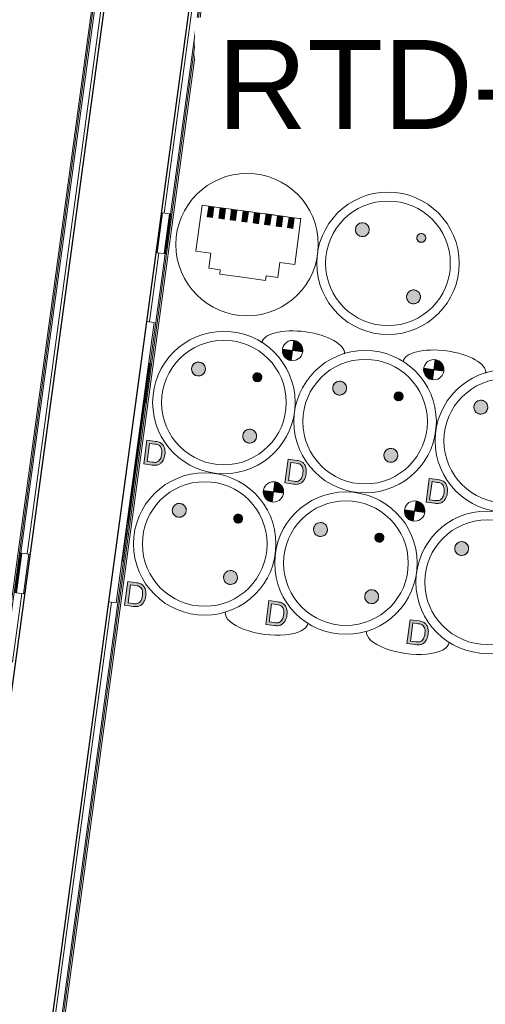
# Model space of a CAD drawing. Header units: millimetres. Extents: x -2845 to 74565, y -36590 to 13748.
# Tile 35 of 75: x 49130 to 49652, y -26937 to -25830. Entities that reach past the tile are written whole.
import ezdxf

# ---------------------------------------------------------------- set-up
doc = ezdxf.new("R2010")
doc.units = ezdxf.units.MM
for name, color, linetype, lineweight in [('A-DETL-GENF', 7, 'Continuous', 18), ('A-FLOR-HRAL', 7, 'Continuous', 18), ('A-WALL', 7, 'Continuous', 25), ('INSTAL ELECTRIQUE', 7, 'Continuous', 18)]:
    doc.layers.add(name, color=color, linetype=linetype, lineweight=lineweight)
doc.styles.add('Arial', font='arial.ttf', dxfattribs={"height": 100})

# ---------------------------------------------------------------- blocks, each defined once
blk = doc.blocks.new('Garde-corps - Garde-corps-509925-2021_015_1111_DCE_1_50_N0 FINI_CFA_DIS')
at = {"layer": 'A-FLOR-HRAL'}
for p, q in [((-3877.4, -26047.8), (-3606.8, -24050.4)), ((-4428.6, -30182), (-3599.2, -24060.4)), ((-4426.7, -30180.6), (-3597.8, -24062.3)), ((-3870.3, -26048.8), (-3600.7, -24058.5)), ((-3871.1, -26054.2), (-3871, -26053.4)), ((-3875.7, -26088.7), (-3875.6, -26087.9)), ((-3893.9, -26169.7), (-3883.4, -26092.4)), ((-3893.1, -26216.7), (-3876.4, -26093.4)), ((-3893.8, -26222.2), (-3893.7, -26221.4)), ((-4000.5, -27009.5), (-3899.1, -26261.3)), ((-3898.5, -26256.7), (-3898.4, -26255.9)), ((-4001.3, -26962.5), (-3936.6, -26484.8))]:
    blk.add_line(p, q, dxfattribs=at)
blk = doc.blocks.new('Garde-corps - Garde-corps-510088-2021_015_1111_DCE_1_50_N0 FINI_CFA_DIS')
at = {"layer": 'A-FLOR-HRAL'}
for p, q in [((-3706.9, -24036.9), (-4031.2, -26430.6)), ((-3718.7, -24045.9), (-4547.6, -30164.2)), ((-3716.8, -24044.5), (-4546.2, -30166.1)), ((-3714.9, -24043), (-4038.2, -26429.7)), ((-4038.9, -26434.3), (-4039, -26435.1)), ((-4037.2, -26475.2), (-4047.7, -26552.5))]:
    blk.add_line(p, q, dxfattribs=at)
blk = doc.blocks.new('B02_ARC_rvt-1-2021_015_1111_DCE_1_50_N0 FINI_CFA_DIS')
at = {"layer": 'A-WALL'}
for p, q in [((-3701.8, -24021.9), (-4536, -30179.4)), ((-4441.9, -30192.2), (-3607.7, -24034.7))]:
    blk.add_line(p, q, dxfattribs=at)
at = {"layer": 'A-FLOR-HRAL', "lineweight": 18}
for name in ['Garde-corps - Garde-corps-510088-2021_015_1111_DCE_1_50_N0 FINI_CFA_DIS', 'Garde-corps - Garde-corps-509925-2021_015_1111_DCE_1_50_N0 FINI_CFA_DIS']:
    blk.add_blockref(name, (0, 0), dxfattribs=at)
blk = doc.blocks.new('603_10POSTES_CLS_PUI_LEGRAND - 6X PC2P_T_45__A_D _ 2X PC2P_T_45__A _ 2X RJ45-V20-2021_015_1111_DCE_1_50_N0 FINI_CFA_DIS')
at = {"layer": 'A-DETL-GENF'}
h = blk.add_hatch(color=256, dxfattribs=at)
h.paths.add_polyline_path([(-160.3, -30.4), (-159, -34.9), (-156.3, -37.7), (-152.6, -39.5), (-147.1, -40.2), (-141.5, -39.5), (-137.8, -37.7), (-135.2, -34.9), (-133.8, -30.6), (-133.6, -28.1), (-133.6, -18), (-160.5, -18), (-160.5, -27.7)])
h.paths.add_polyline_path([(-157.1, -30.3), (-157.3, -27.5), (-157.3, -21.5), (-136.8, -21.5), (-137.3, -31.5), (-138.5, -33.6), (-141.1, -35.5), (-144.8, -36.4), (-149.3, -36.4), (-153, -35.5), (-155.7, -33.6), (-156.9, -31.5)])
h = blk.add_hatch(color=256, dxfattribs=at)
h.paths.add_polyline_path([(0, -30.4), (1.4, -34.9), (4, -37.7), (7.7, -39.5), (13.3, -40.2), (18.8, -39.5), (22.5, -37.7), (25.1, -34.9), (26.5, -30.6), (26.7, -28.1), (26.7, -18), (-0.2, -18), (-0.2, -27.7)])
h.paths.add_polyline_path([(3.2, -30.3), (3, -27.5), (3, -21.5), (23.5, -21.5), (23.1, -31.5), (21.8, -33.6), (19.2, -35.5), (15.5, -36.4), (11, -36.4), (6.8, -35.2), (4.7, -33.6), (3.4, -31.5)])
for points in [[(-54.4, -64.6), (-53.4, -68.5), (-52.1, -70.1), (-48.6, -72.1), (-46.6, -72.4), (-42.7, -71.3), (-41, -70.1), (-39, -66.6), (-38.8, -64.6), (-39.8, -60.6), (-42.7, -57.8), (-46.6, -56.7), (-48.6, -57), (-52.1, -59), (-53.4, -60.6)], [(105.9, -64.6), (107, -68.5), (108.2, -70.1), (111.7, -72.1), (113.7, -72.4), (117.6, -71.3), (119.3, -70.1), (121.3, -66.6), (121.6, -64.6), (120.5, -60.6), (117.6, -57.8), (113.7, -56.7), (111.7, -57), (108.2, -59), (107, -60.6)], [(-121.3, -133.7), (-119.3, -137.2), (-115.8, -139.3), (-113.7, -139.5), (-109.8, -138.5), (-107, -135.6), (-105.9, -131.7), (-107, -127.8), (-108.2, -126.2), (-111.7, -124.1), (-115.8, -124.1), (-119.3, -126.2), (-121.3, -129.7), (-121.6, -131.7)], [(-51.9, -131.4), (-51.2, -133.9), (-49.4, -135.7), (-46.9, -136.4), (-43.4, -134.9), (-41.9, -131.4), (-43.4, -127.8), (-45.6, -126.5), (-49.4, -127), (-51.2, -128.9)], [(39, -133.7), (41.1, -137.2), (44.6, -139.3), (46.6, -139.5), (50.5, -138.5), (53.4, -135.6), (54.4, -131.7), (53.4, -127.8), (52.1, -126.2), (48.6, -124.1), (44.6, -124.1), (41.1, -126.2), (38.8, -131), (38.8, -131.7)], [(108.4, -131.4), (109.1, -133.9), (110.9, -135.7), (113.4, -136.4), (116.9, -134.9), (118.4, -131.4), (116.9, -127.8), (114.7, -126.5), (110.9, -127), (109.1, -128.9)], [(-23.3, -166.6), (-11.9, -166.6), (-11.9, -155.2), (-14.8, -155.6), (-17.6, -156.7), (-19.9, -158.5), (-21.7, -160.9), (-22.9, -163.6)], [(137, -166.6), (148.4, -166.6), (148.4, -155.2), (145.5, -155.6), (142.7, -156.7), (140.4, -158.5), (138.6, -160.9), (137.4, -163.6)], [(-11.9, -178), (-8.8, -177.6), (-6.2, -176.5), (-3.8, -174.7), (-2, -172.3), (-0.9, -169.5), (-0.5, -166.6), (-11.9, -166.6), (-11.9, -177.4)], [(148.4, -178), (151.5, -177.6), (154.1, -176.5), (156.5, -174.7), (158.3, -172.3), (159.5, -169.5), (159.8, -166.6), (148.4, -166.6), (148.4, -177.4)], [(-54.4, -224.6), (-53.4, -228.5), (-52.1, -230.1), (-48.6, -232.1), (-46.6, -232.4), (-42.7, -231.3), (-41, -230.1), (-39, -226.6), (-38.8, -224.6), (-39.8, -220.6), (-42.7, -217.8), (-46.6, -216.7), (-48.6, -217), (-52.1, -219), (-53.4, -220.6)], [(105.9, -224.6), (107, -228.5), (108.2, -230.1), (111.7, -232.1), (113.7, -232.4), (117.6, -231.3), (119.3, -230.1), (121.3, -226.6), (121.6, -224.6), (120.2, -220.2), (117.6, -217.8), (113.7, -216.7), (111.7, -217), (108.2, -219), (106.6, -222)], [(-121.3, -293.7), (-119.3, -297.2), (-115.8, -299.3), (-113.7, -299.5), (-109.8, -298.5), (-107, -295.6), (-105.9, -291.7), (-107, -287.8), (-108.2, -286.2), (-111.7, -284.1), (-115.8, -284.1), (-119.3, -286.2), (-121.3, -289.7), (-121.6, -291.7)], [(-51.9, -291.4), (-51.2, -293.9), (-49.4, -295.7), (-46.9, -296.4), (-43.4, -294.9), (-41.9, -291.4), (-43.4, -287.8), (-45.6, -286.5), (-49.4, -287), (-51.2, -288.9)], [(39, -293.7), (41.1, -297.2), (44.6, -299.3), (46.6, -299.5), (50.5, -298.5), (53.4, -295.6), (54.4, -291.7), (53.4, -287.8), (52.1, -286.2), (48.6, -284.1), (44.6, -284.1), (41.1, -286.2), (39, -289.7), (38.8, -291.7)], [(108.4, -291.4), (109.1, -293.9), (110.9, -295.7), (113.4, -296.4), (116.9, -294.9), (118.4, -291.4), (116.9, -287.8), (114.7, -286.5), (110.9, -287), (109.1, -288.9)], [(-23.3, -326.6), (-11.9, -326.6), (-11.9, -315.2), (-14.8, -315.6), (-17.6, -316.7), (-19.9, -318.5), (-21.7, -320.9), (-22.9, -323.6)], [(137, -326.6), (148.4, -326.6), (148.4, -315.2), (145.5, -315.6), (141.8, -317.5), (140.4, -318.5), (138.6, -320.9), (137.4, -323.6)], [(-11.9, -338), (-8.8, -337.6), (-6.2, -336.5), (-3.8, -334.7), (-2, -332.3), (-0.9, -329.5), (-0.5, -326.6), (-11.9, -326.6), (-11.9, -337.4)], [(148.4, -338), (151.5, -337.6), (154.1, -336.5), (156.5, -334.7), (158.3, -332.3), (159.5, -329.5), (159.8, -326.6), (148.4, -326.6), (148.4, -337.4)], [(-54.4, -384.6), (-53.4, -388.5), (-52.1, -390.1), (-48.6, -392.1), (-46.6, -392.4), (-42.7, -391.3), (-41, -390.1), (-39, -386.6), (-38.8, -384.6), (-39.8, -380.6), (-42.7, -377.8), (-46.6, -376.7), (-48.6, -377), (-52.1, -379), (-53.4, -380.6)], [(105.9, -384.6), (107, -388.5), (108.2, -390.1), (111.7, -392.1), (113.7, -392.4), (117.6, -391.3), (119.3, -390.1), (121.3, -386.6), (121.6, -384.6), (120.5, -380.6), (117.6, -377.8), (113.7, -376.7), (111.7, -377), (108.2, -379), (107, -380.6)]]:
    blk.add_hatch(color=256, dxfattribs=at).paths.add_polyline_path(points)
h = blk.add_hatch(color=256, dxfattribs=at)
h.paths.add_polyline_path([(-160.3, -190.4), (-159, -194.9), (-156.3, -197.7), (-152.6, -199.5), (-147.1, -200.2), (-141.5, -199.5), (-137.8, -197.7), (-135.2, -194.9), (-133.8, -190.6), (-133.6, -188.1), (-133.6, -178), (-160.5, -178), (-160.5, -187.7)])
h.paths.add_polyline_path([(-157.1, -190.3), (-157.3, -187.5), (-157.3, -181.5), (-136.8, -181.5), (-137.3, -191.5), (-138.5, -193.6), (-141.1, -195.5), (-144.8, -196.4), (-149.3, -196.4), (-153, -195.5), (-155.7, -193.6), (-156.9, -191.5)])
h = blk.add_hatch(color=256, dxfattribs=at)
h.paths.add_polyline_path([(0, -190.4), (1.4, -194.9), (4, -197.7), (7.7, -199.5), (13.3, -200.2), (18.8, -199.5), (22.5, -197.7), (25.1, -194.9), (26.5, -190.6), (26.7, -188.1), (26.7, -178), (-0.2, -178), (-0.2, -187.7)])
h.paths.add_polyline_path([(3.2, -190.3), (3, -187.5), (3, -181.5), (23.5, -181.5), (23.1, -191.5), (21.8, -193.6), (19.2, -195.5), (15.5, -196.4), (10.5, -196.3), (7.3, -195.5), (4.7, -193.6), (3.4, -191.5)])
h = blk.add_hatch(color=256, dxfattribs=at)
h.paths.add_polyline_path([(-160.3, -350.4), (-159, -354.9), (-156.1, -357.8), (-152.6, -359.5), (-147.1, -360.2), (-141.5, -359.5), (-137.8, -357.7), (-135.2, -354.9), (-133.8, -350.6), (-133.6, -348.1), (-133.6, -338), (-160.5, -338), (-160.5, -347.7)])
h.paths.add_polyline_path([(-157.1, -350.3), (-157.3, -347.5), (-157.3, -341.5), (-136.8, -341.5), (-137.3, -351.5), (-138.5, -353.6), (-141.1, -355.5), (-144.8, -356.4), (-149.3, -356.4), (-153, -355.5), (-155.7, -353.6), (-156.9, -351.5)])
h = blk.add_hatch(color=256, dxfattribs=at)
h.paths.add_polyline_path([(0, -350.4), (1.4, -354.9), (4, -357.7), (7.7, -359.5), (13.3, -360.2), (18.8, -359.5), (22.5, -357.7), (25.1, -354.9), (26.5, -350.6), (26.7, -348.1), (26.7, -338), (-0.2, -338), (-0.2, -347.7)])
h.paths.add_polyline_path([(3.2, -350.3), (3, -347.5), (3, -341.5), (23.5, -341.5), (23.1, -351.5), (21.8, -353.6), (19.2, -355.5), (15.5, -356.4), (11, -356.4), (7.3, -355.5), (4.7, -353.6), (3.4, -351.5)])
for p, q in [((-160.5, -18), (-160.5, -27.7)), ((-133.6, -18), (-160.5, -18)), ((-157.3, -21.5), (-136.8, -21.5)), ((-157.3, -27.5), (-157.3, -21.5)), ((-136.8, -21.5), (-136.8, -27.5)), ((-133.6, -28.1), (-133.6, -18)), ((-0.2, -18), (-0.2, -27.7)), ((26.7, -18), (-0.2, -18)), ((3, -21.5), (23.5, -21.5)), ((3, -27.5), (3, -21.5)), ((23.5, -21.5), (23.5, -27.5)), ((26.7, -28.1), (26.7, -18)), ((-11.9, -166.6), (-11.9, -155.2)), ((-11.9, -178), (-11.9, -155.2)), ((148.4, -166.6), (148.4, -155.2)), ((148.4, -178), (148.4, -155.2)), ((-23.3, -166.6), (-11.9, -166.6)), ((-0.5, -166.6), (-11.9, -166.6)), ((-11.9, -166.6), (-11.9, -178)), ((137, -166.6), (148.4, -166.6)), ((159.8, -166.6), (148.4, -166.6)), ((148.4, -166.6), (148.4, -178)), ((-160.5, -178), (-160.5, -187.7)), ((-133.6, -178), (-160.5, -178)), ((-157.3, -181.5), (-136.8, -181.5)), ((-157.3, -187.5), (-157.3, -181.5)), ((-136.8, -181.5), (-136.8, -187.5)), ((-133.6, -188.1), (-133.6, -178)), ((-0.2, -178), (-0.2, -187.7)), ((26.7, -178), (-0.2, -178)), ((3, -181.5), (23.5, -181.5)), ((3, -187.5), (3, -181.5)), ((23.5, -181.5), (23.5, -187.5)), ((26.7, -188.1), (26.7, -178)), ((-11.9, -326.6), (-11.9, -315.2)), ((-11.9, -338), (-11.9, -315.2)), ((148.4, -326.6), (148.4, -315.2)), ((148.4, -338), (148.4, -315.2)), ((-23.3, -326.6), (-11.9, -326.6)), ((-0.5, -326.6), (-11.9, -326.6)), ((-11.9, -326.6), (-11.9, -338)), ((137, -326.6), (148.4, -326.6)), ((159.8, -326.6), (148.4, -326.6)), ((148.4, -326.6), (148.4, -338)), ((-160.5, -338), (-160.5, -347.7)), ((-133.6, -338), (-160.5, -338)), ((-157.3, -341.5), (-136.8, -341.5)), ((-157.3, -347.5), (-157.3, -341.5)), ((-136.8, -341.5), (-136.8, -347.5)), ((-133.6, -348.1), (-133.6, -338)), ((-0.2, -338), (-0.2, -347.7)), ((26.7, -338), (-0.2, -338)), ((3, -341.5), (23.5, -341.5)), ((3, -347.5), (3, -341.5)), ((23.5, -341.5), (23.5, -347.5)), ((26.7, -348.1), (26.7, -338))]:
    blk.add_line(p, q, dxfattribs=at)
for centre, radius in [((-80.2, -98), 80), ((80.2, -98), 80), ((-80.2, -98), 70), ((80.2, -98), 70), ((-46.6, -64.6), 7.82), ((113.7, -64.6), 7.82), ((-113.7, -131.7), 7.82), ((-46.9, -131.4), 5), ((46.6, -131.7), 7.82), ((113.4, -131.4), 5), ((-11.9, -166.6), 11.4), ((148.4, -166.6), 11.4), ((-80.2, -258), 80), ((-80.2, -258), 70), ((80.2, -258), 80), ((80.2, -258), 70), ((-46.6, -224.6), 7.82), ((113.7, -224.6), 7.82), ((-113.7, -291.7), 7.82), ((-46.9, -291.4), 5), ((46.6, -291.7), 7.82), ((113.4, -291.4), 5), ((-11.9, -326.6), 11.4), ((148.4, -326.6), 11.4), ((-80.2, -418), 80), ((80.2, -418), 80), ((-80.2, -418), 70), ((80.2, -418), 70), ((-46.6, -384.6), 7.82), ((113.7, -384.6), 7.82)]:
    blk.add_circle(centre, radius, dxfattribs=at)
for centre, radius, start, end in [((-144.5, -28.4), 16, 177.4592, 197.1327), ((-151.7, -30.4), 8.52, 198.4433, 224.3999), ((-137.7, -27.7), 19.6, 179.6178, 187.8976), ((-151.6, -29.7), 5.59, 186.1115, 223.0163), ((-142.6, -29.7), 5.59, 316.9837, 353.8885), ((-156.4, -27.7), 19.6, 352.1024, 0.3822), ((-142.4, -30.4), 8.52, 315.6001, 341.5567), ((-149.6, -28.4), 16, 342.8673, 1.0534), ((15.8, -28.4), 16, 177.4592, 197.1327), ((8.6, -30.4), 8.52, 198.4433, 224.3999), ((22.6, -27.7), 19.6, 179.6178, 187.8976), ((8.7, -29.7), 5.59, 186.1115, 223.0163), ((17.8, -29.7), 5.59, 316.9837, 353.8885), ((3.9, -27.7), 19.6, 352.1024, 0.3822), ((17.9, -30.4), 8.52, 315.6001, 341.5567), ((10.7, -28.4), 16, 342.8673, 1.0534), ((-150.4, -29.6), 10, 222.6618, 245.6502), ((-149.5, -28), 8.29, 222.0369, 256.255), ((-147.9, -24.2), 15.9, 245.5281, 260.6869), ((-147.4, -18.4), 18.1, 257.167, 271.19), ((-147.4, -18.5), 21.7, 261.601, 270.7795), ((-146.7, -18.4), 18.1, 268.81, 282.833), ((-146.8, -18.5), 21.7, 269.2205, 278.399), ((-146.2, -24.2), 15.9, 279.3131, 294.4719), ((-144.6, -28), 8.29, 283.745, 317.9631), ((-143.7, -29.6), 10, 294.3498, 317.3382), ((9.9, -29.6), 10, 222.6618, 245.6502), ((10.8, -28), 8.29, 222.0369, 256.255), ((12.4, -24.2), 15.9, 245.5281, 260.6869), ((12.9, -18.4), 18.1, 257.167, 271.19), ((13, -18.5), 21.7, 261.601, 270.7795), ((13.6, -18.4), 18.1, 268.81, 282.833), ((13.5, -18.5), 21.7, 269.2205, 278.399), ((14.1, -24.2), 15.9, 279.3131, 294.4719), ((15.7, -28), 8.29, 283.745, 317.9631), ((16.6, -29.6), 10, 294.3498, 317.3382), ((-46.6, -64.6), 7.82, 45, 225), ((-46.6, -64.6), 7.82, 225, 45), ((113.7, -64.6), 7.82, 45, 225), ((113.7, -64.6), 7.82, 225, 45), ((-113.7, -131.7), 7.82, 45, 225), ((-113.7, -131.7), 7.82, 225, 45), ((-46.9, -131.4), 5, 45, 225), ((-46.9, -131.4), 5, 225, 45), ((46.6, -131.7), 7.82, 45, 225), ((46.6, -131.7), 7.82, 225, 45), ((113.4, -131.4), 5, 45, 225), ((113.4, -131.4), 5, 225, 45), ((-11.9, -166.6), 11.4, 90, 180), ((148.4, -166.6), 11.4, 90, 180), ((-11.9, -166.6), 11.4, 270, 0), ((148.4, -166.6), 11.4, 270, 0), ((-144.5, -188.4), 16, 177.4592, 197.1327), ((-137.7, -187.7), 19.6, 179.6178, 187.8976), ((-156.4, -187.7), 19.6, 352.1024, 0.3822), ((15.8, -188.4), 16, 177.4592, 197.1327), ((22.6, -187.7), 19.6, 179.6178, 187.8976), ((3.9, -187.7), 19.6, 352.1024, 0.3822), ((-151.7, -190.4), 8.52, 198.4433, 224.3999), ((-150.4, -189.6), 10, 222.6618, 245.6502), ((-151.6, -189.7), 5.59, 186.1115, 223.0163), ((-149.5, -188), 8.29, 222.0369, 256.255), ((-147.9, -184.2), 15.9, 245.5281, 260.6869), ((-147.4, -178.4), 18.1, 257.167, 271.19), ((-146.7, -178.4), 18.1, 268.81, 282.833), ((-146.2, -184.2), 15.9, 279.3131, 294.4719), ((-144.6, -188), 8.29, 283.745, 317.9631), ((-143.7, -189.6), 10, 294.3498, 317.3382), ((-142.6, -189.7), 5.59, 316.9837, 353.8885), ((-142.4, -190.4), 8.52, 315.6001, 341.5567), ((-149.6, -188.4), 16, 342.8673, 1.0534), ((8.6, -190.4), 8.52, 198.4433, 224.3999), ((9.9, -189.6), 10, 222.6618, 245.6502), ((8.7, -189.7), 5.59, 186.1115, 223.0163), ((10.8, -188), 8.29, 222.0369, 256.255), ((12.4, -184.2), 15.9, 245.5281, 260.6869), ((12.9, -178.4), 18.1, 257.167, 271.19), ((13.6, -178.4), 18.1, 268.81, 282.833), ((14.1, -184.2), 15.9, 279.3131, 294.4719), ((15.7, -188), 8.29, 283.745, 317.9631), ((16.6, -189.6), 10, 294.3498, 317.3382), ((17.8, -189.7), 5.59, 316.9837, 353.8885), ((17.9, -190.4), 8.52, 315.6001, 341.5567), ((10.7, -188.4), 16, 342.8673, 1.0534), ((-147.4, -178.5), 21.7, 261.601, 270.7795), ((-146.8, -178.5), 21.7, 269.2205, 278.399), ((13, -178.5), 21.7, 261.601, 270.7795), ((13.5, -178.5), 21.7, 269.2205, 278.399), ((-46.6, -224.6), 7.82, 45, 225), ((-46.6, -224.6), 7.82, 225, 45), ((113.7, -224.6), 7.82, 45, 225), ((113.7, -224.6), 7.82, 225, 45), ((-113.7, -291.7), 7.82, 45, 225), ((-113.7, -291.7), 7.82, 225, 45), ((-46.9, -291.4), 5, 45, 225), ((46.6, -291.7), 7.82, 45, 225), ((46.6, -291.7), 7.82, 225, 45), ((113.4, -291.4), 5, 45, 225), ((-46.9, -291.4), 5, 225, 45), ((113.4, -291.4), 5, 225, 45), ((-11.9, -326.6), 11.4, 90, 180), ((148.4, -326.6), 11.4, 90, 180), ((-11.9, -326.6), 11.4, 270, 0), ((148.4, -326.6), 11.4, 270, 0), ((-144.5, -348.4), 16, 177.4592, 197.1327), ((-151.7, -350.4), 8.52, 198.4433, 224.3999), ((-137.7, -347.7), 19.6, 179.6178, 187.8976), ((-151.6, -349.7), 5.59, 186.1115, 223.0163), ((-149.5, -348), 8.29, 222.0369, 256.255), ((-144.6, -348), 8.29, 283.745, 317.9631), ((-142.6, -349.7), 5.59, 316.9837, 353.8885), ((-156.4, -347.7), 19.6, 352.1024, 0.3822), ((-142.4, -350.4), 8.52, 315.6001, 341.5567), ((-149.6, -348.4), 16, 342.8673, 1.0534), ((15.8, -348.4), 16, 177.4592, 197.1327), ((8.6, -350.4), 8.52, 198.4433, 224.3999), ((22.6, -347.7), 19.6, 179.6178, 187.8976), ((8.7, -349.7), 5.59, 186.1115, 223.0163), ((10.8, -348), 8.29, 222.0369, 256.255), ((15.7, -348), 8.29, 283.745, 317.9631), ((17.8, -349.7), 5.59, 316.9837, 353.8885), ((3.9, -347.7), 19.6, 352.1024, 0.3822), ((17.9, -350.4), 8.52, 315.6001, 341.5567), ((10.7, -348.4), 16, 342.8673, 1.0534), ((-150.4, -349.6), 10, 222.6618, 245.6502), ((-147.9, -344.2), 15.9, 245.5281, 260.6869), ((-147.4, -338.4), 18.1, 257.167, 271.19), ((-147.4, -338.5), 21.7, 261.601, 270.7795), ((-146.7, -338.4), 18.1, 268.81, 282.833), ((-146.8, -338.5), 21.7, 269.2205, 278.399), ((-146.2, -344.2), 15.9, 279.3131, 294.4719), ((-143.7, -349.6), 10, 294.3498, 317.3382), ((9.9, -349.6), 10, 222.6618, 245.6502), ((12.4, -344.2), 15.9, 245.5281, 260.6869), ((12.9, -338.4), 18.1, 257.167, 271.19), ((13, -338.5), 21.7, 261.601, 270.7795), ((13.6, -338.4), 18.1, 268.81, 282.833), ((13.5, -338.5), 21.7, 269.2205, 278.399), ((14.1, -344.2), 15.9, 279.3131, 294.4719), ((16.6, -349.6), 10, 294.3498, 317.3382), ((-46.6, -384.6), 7.82, 45, 225), ((-46.6, -384.6), 7.82, 225, 45), ((113.7, -384.6), 7.82, 45, 225), ((113.7, -384.6), 7.82, 225, 45)]:
    blk.add_arc(centre, radius, start, end, dxfattribs=at)
at = {"layer": 'INSTAL ELECTRIQUE'}
for centre, start_param, end_param in [((-153.1, -178), 0, 3.141593), ((152.5, -178), 3.141593, 6.283185), ((-153.1, -338), 0, 3.141593), ((152.5, -338), 3.141593, 6.283185)]:
    blk.add_ellipse(centre, major_axis=(0, 46.8), ratio=0.400501, start_param=start_param, end_param=end_param, dxfattribs=at)
blk = doc.blocks.new('Legrand_Mosaic_plaque_2x10_mod_blanc_078828L - Legrand_Mosaic_plaque_2x10_mod_blanc_078828L-4777335-2021_015_1111_DCE_1_50_N0 FINI_CFA_DIS')
at = {"layer": 'INSTAL ELECTRIQUE'}
for p, q in [((-4793.5, -17950.1), (-4756.5, -17634.3)), ((-4756.5, -17634.3), (-4764.9, -17633.3)), ((-4801.9, -17949.1), (-4793.5, -17950.1))]:
    blk.add_line(p, q, dxfattribs=at)
blk = doc.blocks.new('Legrand_Mosaic_prise_2P_T_FB_surface_à_détrompage_2_mod_rouge_077170L - Legrand_Mosaic_prise_2P_T_FB_surface_à_détrompage_2_mod_rouge_077170L-V21-2021_015_1111_DCE_1_50_N0 FINI_CFA_DIS')
at = {"layer": 'INSTAL ELECTRIQUE'}
for p in [(-3918.4, -26395), (-3924.4, -26439.6)]:
    blk.add_line(p, (-3924.4, -26439.6), dxfattribs=at)
at = {"layer": 'INSTAL ELECTRIQUE', "flags": 128}
for points in [[(-3919.3, -26409.4), (-3919.3, -26409.5), (-3919.3, -26409.6), (-3919.4, -26409.7), (-3919.4, -26409.7), (-3919.4, -26409.8), (-3919.4, -26409.9), (-3919.5, -26410), (-3919.5, -26410), (-3919.5, -26410.1), (-3919.6, -26410.2), (-3919.6, -26410.3), (-3919.7, -26410.3), (-3919.7, -26410.4), (-3919.8, -26410.5), (-3919.8, -26410.5), (-3919.9, -26410.6), (-3920, -26410.7), (-3920, -26410.7), (-3920.1, -26410.8), (-3920.2, -26410.8), (-3920.2, -26410.9), (-3920.3, -26410.9), (-3920.4, -26411), (-3920.4, -26411)], [(-3920, -26407.6), (-3919.9, -26407.6), (-3919.9, -26407.7), (-3919.8, -26407.7), (-3919.8, -26407.8), (-3919.7, -26407.9), (-3919.7, -26407.9), (-3919.6, -26408), (-3919.6, -26408.1), (-3919.5, -26408.2), (-3919.5, -26408.2), (-3919.5, -26408.3), (-3919.4, -26408.4), (-3919.4, -26408.5), (-3919.4, -26408.6), (-3919.4, -26408.6), (-3919.3, -26408.7), (-3919.3, -26408.8), (-3919.3, -26408.9), (-3919.3, -26409), (-3919.3, -26409), (-3919.3, -26409.1), (-3919.3, -26409.2), (-3919.3, -26409.3), (-3919.3, -26409.4), (-3919.3, -26409.4)]]:
    blk.add_lwpolyline(points, dxfattribs=at)
blk = doc.blocks.new('Legrand_Mosaic_prise_2P_T_FB_surface_à_détrompage_2_mod_rouge_077170L - Legrand_Mosaic_prise_2P_T_FB_surface_à_détrompage_2_mod_rouge_077170L-921805-2021_015_1111_DCE_1_50_N0 FINI_CFA_DIS')
at = {"layer": 'INSTAL ELECTRIQUE'}
blk.add_line((-4782.3, -17859.3), (-4787.6, -17904), dxfattribs=at)
at = {"layer": 'INSTAL ELECTRIQUE', "flags": 128}
for points in [[(-4783, -17873.7), (-4783, -17873.8), (-4783.1, -17873.9), (-4783.1, -17874), (-4783.1, -17874.1), (-4783.1, -17874.2), (-4783.1, -17874.2), (-4783.2, -17874.3), (-4783.2, -17874.4), (-4783.2, -17874.5), (-4783.3, -17874.5), (-4783.3, -17874.6), (-4783.4, -17874.7), (-4783.4, -17874.7), (-4783.5, -17874.8), (-4783.5, -17874.9), (-4783.6, -17874.9), (-4783.6, -17875), (-4783.7, -17875.1), (-4783.8, -17875.1), (-4783.8, -17875.2), (-4783.9, -17875.2), (-4784, -17875.3), (-4784, -17875.3), (-4784.1, -17875.3)], [(-4783.7, -17871.9), (-4783.7, -17872), (-4783.6, -17872), (-4783.6, -17872.1), (-4783.5, -17872.2), (-4783.4, -17872.2), (-4783.4, -17872.3), (-4783.3, -17872.4), (-4783.3, -17872.4), (-4783.3, -17872.5), (-4783.2, -17872.6), (-4783.2, -17872.7), (-4783.2, -17872.7), (-4783.1, -17872.8), (-4783.1, -17872.9), (-4783.1, -17873), (-4783.1, -17873.1), (-4783, -17873.1), (-4783, -17873.2), (-4783, -17873.3), (-4783, -17873.4), (-4783, -17873.5), (-4783, -17873.6), (-4783, -17873.6), (-4783, -17873.7), (-4783, -17873.7)]]:
    blk.add_lwpolyline(points, dxfattribs=at)
blk = doc.blocks.new('Legrand_Mosaic_prise_RJ45_cat_6_FTP_2_mod_blanc_076565 - Legrand_Mosaic_prise_RJ45_cat_6_FTP_2_mod_blanc_076565-V24-2021_015_1111_DCE_1_50_N0 FINI_CFA_DIS')
at = {"layer": 'INSTAL ELECTRIQUE'}
for p, q in [((-4043.2, -26474.4), (-4037.1, -26429.8)), ((-4039.2, -26434.3), (-4038.6, -26429.6)), ((-4037.6, -26429.8), (-4038.6, -26429.6)), ((-4037.6, -26429.8), (-4038.2, -26434.4)), ((-4037.1, -26429.8), (-4029.2, -26430.9)), ((-4029.2, -26430.9), (-4035.2, -26475.5)), ((-4028.3, -26432), (-4029.3, -26431.9)), ((-4043.9, -26468.8), (-4039.3, -26435.1)), ((-4038.4, -26435.2), (-4042.9, -26468.9)), ((-4039.2, -26434.3), (-4039.3, -26435.1)), ((-4039.3, -26435.1), (-4039.2, -26434.3)), ((-4038.4, -26435.2), (-4039.3, -26435.1)), ((-4039.2, -26434.3), (-4038.2, -26434.4)), ((-4038.2, -26434.4), (-4038.4, -26435.2)), ((-4038.4, -26435.2), (-4038.2, -26434.4)), ((-4044.6, -26474.2), (-4044, -26469.6)), ((-4043.7, -26474.4), (-4044.6, -26474.2)), ((-4043.9, -26468.8), (-4044, -26469.6)), ((-4044, -26469.6), (-4043.9, -26468.8)), ((-4043, -26469.7), (-4044, -26469.6)), ((-4042.9, -26468.9), (-4043.9, -26468.8)), ((-4043, -26469.7), (-4043.7, -26474.4)), ((-4035.2, -26475.5), (-4043.2, -26474.4)), ((-4042.9, -26468.9), (-4043, -26469.7)), ((-4043, -26469.7), (-4042.9, -26468.9)), ((-4034.1, -26474.6), (-4035.1, -26474.5))]:
    blk.add_line(p, q, dxfattribs=at)
blk = doc.blocks.new('603_2POSTES_VERTICAUX_CLS_PUI_LEGRAND - PC 2P_T 230V _ RJ45_FTP CAT-6-V26-2021_015_1111_DCE_1_50_N0 FINI_CFA_DIS')
at = {"layer": 'A-DETL-GENF'}
for points in [[(25, -57.5), (37, -57.5), (37, -51.5), (25, -51.5)], [(25, -70.5), (37, -70.5), (37, -64.5), (25, -64.5)], [(25, -83.5), (37, -83.5), (37, -77.5), (25, -77.5)], [(25, -96.5), (37, -96.1), (37, -90.5), (25, -90.5)], [(25, -109.5), (37, -109.5), (37, -103.5), (25, -103.5)], [(25, -122.5), (37, -122.5), (37, -116.5), (25, -116.5)], [(25, -135.5), (37, -135.5), (37, -129.5), (25, -129.5)], [(25, -148.5), (37, -148.5), (37, -142.5), (25, -142.5)]]:
    blk.add_hatch(color=256, dxfattribs=at).paths.add_polyline_path(points)
h = blk.add_hatch(color=256, dxfattribs=at)
h.paths.add_polyline_path([(-40.7, -295.2), (-38.7, -298.7), (-35.2, -300.7), (-31.1, -300.7), (-29.2, -299.9), (-26.4, -297), (-25.3, -293.1), (-25.6, -291.1), (-27.6, -287.6), (-31.1, -285.6), (-35.2, -285.6), (-37, -286.4), (-39.9, -289.2), (-41, -293.1)])
h.paths.add_polyline_path([(29.3, -295.3), (32.4, -297.6), (35, -297.6), (37.2, -296.3), (38.7, -292.8), (37.2, -289.3), (35, -288), (32.4, -288), (29.3, -290.3), (28.8, -291.5)])
h.paths.add_polyline_path([(26.5, -228), (28.5, -231.5), (32, -233.5), (36, -233.5), (39.5, -231.5), (41.6, -228), (41.6, -224), (39.5, -220.5), (36, -218.4), (32, -218.4), (30.1, -219.2), (27.2, -222.1), (26.2, -226)])
for p, q in [((37, -44), (-15, -44)), ((-15, -44), (-15, -61)), ((37, -51.5), (37, -44)), ((37, -51.5), (25, -51.5)), ((25, -51.5), (25, -57.5)), ((37, -51.5), (25, -51.5)), ((25, -51.5), (25, -57.5)), ((37, -57.5), (37, -51.5)), ((37, -148.5), (37, -51.5)), ((-15, -61), (-32, -61)), ((-32, -61), (-32, -74)), ((25, -57.5), (37, -57.5)), ((37, -57.5), (25, -57.5)), ((37, -64.5), (25, -64.5)), ((25, -64.5), (25, -70.5)), ((37, -64.5), (25, -64.5)), ((25, -64.5), (25, -70.5)), ((37, -57.5), (37, -64.5)), ((37, -70.5), (37, -64.5)), ((-32, -74), (-37, -74)), ((-37, -74), (-37, -100)), ((25, -70.5), (37, -70.5)), ((37, -70.5), (25, -70.5)), ((37, -70.5), (37, -77.5)), ((37, -77.5), (25, -77.5)), ((25, -77.5), (25, -83.5)), ((37, -77.5), (25, -77.5)), ((25, -77.5), (25, -83.5)), ((25, -83.5), (37, -83.5)), ((37, -83.5), (25, -83.5)), ((37, -83.5), (37, -77.5)), ((37, -83.5), (37, -90.5)), ((37, -90.5), (25, -90.5)), ((25, -90.5), (25, -96.5)), ((37, -90.5), (25, -90.5)), ((25, -90.5), (25, -96.5)), ((25, -96.5), (37, -96.5)), ((37, -96.5), (25, -96.5)), ((37, -96.5), (37, -90.5)), ((37, -96.5), (37, -103.5)), ((-37, -126), (-37, -100)), ((37, -103.5), (25, -103.5)), ((25, -103.5), (25, -109.5)), ((37, -103.5), (25, -103.5)), ((25, -109.5), (25, -103.5)), ((25, -109.5), (37, -109.5)), ((37, -109.5), (25, -109.5)), ((37, -109.5), (37, -103.5)), ((37, -109.5), (37, -116.5)), ((37, -116.5), (25, -116.5)), ((25, -116.5), (25, -122.5)), ((37, -116.5), (25, -116.5)), ((25, -122.5), (25, -116.5)), ((37, -122.5), (37, -116.5)), ((-32, -126), (-37, -126)), ((-32, -139), (-32, -126)), ((25, -122.5), (37, -122.5)), ((37, -122.5), (25, -122.5)), ((37, -129.5), (25, -129.5)), ((25, -129.5), (25, -135.5)), ((37, -129.5), (25, -129.5)), ((25, -135.5), (25, -129.5)), ((37, -122.5), (37, -129.5)), ((37, -135.5), (37, -129.5)), ((-15, -139), (-32, -139)), ((-15, -156), (-15, -139)), ((25, -135.5), (37, -135.5)), ((37, -135.5), (25, -135.5)), ((37, -142.5), (25, -142.5)), ((25, -142.5), (25, -148.5)), ((37, -142.5), (25, -142.5)), ((25, -148.5), (25, -142.5)), ((37, -135.5), (37, -142.5)), ((37, -148.5), (37, -142.5)), ((25, -148.5), (37, -148.5)), ((37, -148.5), (25, -148.5)), ((37, -148.5), (37, -153.5)), ((37, -153.5), (37, -156)), ((37, -156), (-15, -156))]:
    blk.add_line(p, q, dxfattribs=at)
for centre, radius in [((0, -100), 80), ((0.4, -259.6), 80), ((0.4, -259.6), 70), ((34, -226), 7.82), ((-33.1, -293.1), 7.82), ((33.7, -292.8), 5)]:
    blk.add_circle(centre, radius, dxfattribs=at)
for centre, radius, start, end in [((34, -226), 7.82, 90, 270), ((34, -226), 7.82, 270, 90), ((-33.1, -293.1), 7.82, 90, 270), ((-33.1, -293.1), 7.82, 270, 90), ((33.7, -292.8), 5, 90, 270), ((33.7, -292.8), 5, 270, 90)]:
    blk.add_arc(centre, radius, start, end, dxfattribs=at)
blk = doc.blocks.new('Legrand_Mosaic_link_prise_2P_T_FB_surface_2_mod_blanc_077145L - Legrand_Mosaic_link_prise_2P_T_FB_surface_2_mod_blanc_077145L-V25-2021_015_1111_DCE_1_50_N0 FINI_CFA_DIS')
at = {"layer": 'INSTAL ELECTRIQUE', "flags": 128}
for points in [[(-4041.4, -26460.1), (-4041.4, -26460), (-4041.4, -26459.9), (-4041.4, -26459.9), (-4041.4, -26459.8), (-4041.3, -26459.7), (-4041.3, -26459.6), (-4041.3, -26459.5), (-4041.2, -26459.5)], [(-4041.4, -26460.9), (-4041.4, -26460.8), (-4041.4, -26460.7), (-4041.4, -26460.6), (-4041.4, -26460.5), (-4041.4, -26460.5), (-4041.4, -26460.4), (-4041.4, -26460.3), (-4041.4, -26460.2), (-4041.4, -26460.1), (-4041.4, -26460.1)]]:
    blk.add_lwpolyline(points, dxfattribs=at)
blk = doc.blocks.new('Legrand_Mosaic_link_prise_2P_T_FB_surface_2_mod_blanc_077145L - Legrand_Mosaic_link_prise_2P_T_FB_surface_2_mod_blanc_077145L-V28-2021_015_1111_DCE_1_50_N0 FINI_CFA_DIS')
at = {"layer": 'INSTAL ELECTRIQUE'}
blk.add_line((-4766.6, -17725.2), (-4771.9, -17769.9), dxfattribs=at)
at = {"layer": 'INSTAL ELECTRIQUE', "flags": 128}
for points in [[(-4768.1, -17739.6), (-4768.1, -17739.6), (-4768.1, -17739.7), (-4768.2, -17739.8), (-4768.2, -17739.9), (-4768.2, -17740), (-4768.2, -17740.1), (-4768.3, -17740.1), (-4768.3, -17740.2), (-4768.3, -17740.3)], [(-4768.2, -17738.8), (-4768.1, -17738.9), (-4768.1, -17739), (-4768.1, -17739), (-4768.1, -17739.1), (-4768.1, -17739.2), (-4768.1, -17739.3), (-4768.1, -17739.4), (-4768.1, -17739.5), (-4768.1, -17739.5), (-4768.1, -17739.6)]]:
    blk.add_lwpolyline(points, dxfattribs=at)
blk = doc.blocks.new('Legrand_Mosaic_prise_RJ45_cat_6_FTP_2_mod_blanc_076565 - Legrand_Mosaic_prise_RJ45_cat_6_FTP_2_mod_blanc_076565-V29-2021_015_1111_DCE_1_50_N0 FINI_CFA_DIS')
at = {"layer": 'INSTAL ELECTRIQUE'}
for p, q in [((-4761.4, -17680.5), (-4766.6, -17725.2)), ((-4761.4, -17685.2), (-4760.9, -17680.6)), ((-4760.9, -17680.6), (-4759.9, -17680.7)), ((-4765.5, -17719.8), (-4761.5, -17686)), ((-4760.5, -17686.1), (-4764.5, -17719.9)), ((-4761.5, -17686), (-4761.4, -17685.2)), ((-4761.4, -17685.2), (-4761.5, -17686)), ((-4761.5, -17686), (-4760.5, -17686.1)), ((-4761.4, -17685.2), (-4760.5, -17685.4)), ((-4759.9, -17680.7), (-4760.5, -17685.4)), ((-4760.5, -17686.1), (-4760.5, -17685.4)), ((-4760.5, -17685.4), (-4760.5, -17686.1)), ((-4766.1, -17725.3), (-4765.6, -17720.6)), ((-4765.6, -17720.6), (-4765.5, -17719.8)), ((-4765.5, -17719.8), (-4765.6, -17720.6)), ((-4764.6, -17720.7), (-4765.6, -17720.6)), ((-4765.5, -17719.8), (-4764.5, -17719.9)), ((-4764.6, -17720.7), (-4765.1, -17725.4)), ((-4764.6, -17720.7), (-4764.5, -17719.9)), ((-4764.5, -17719.9), (-4764.6, -17720.7)), ((-4766.1, -17725.3), (-4765.1, -17725.4))]:
    blk.add_line(p, q, dxfattribs=at)
blk = doc.blocks.new('Legrand_Mosaic_prise_2P_T_FB_surface_à_détrompage_2_mod_rouge_077170L - Legrand_Mosaic_prise_2P_T_FB_surface_à_détrompage_2_mod_rouge_077170L-V30-2021_015_1111_DCE_1_50_N0 FINI_CFA_DIS')
at = {"layer": 'INSTAL ELECTRIQUE', "flags": 128}
for points in [[(-4783, -17873.7), (-4783, -17873.8), (-4783.1, -17873.9), (-4783.1, -17874), (-4783.1, -17874.1), (-4783.1, -17874.2), (-4783.1, -17874.2), (-4783.2, -17874.3), (-4783.2, -17874.4), (-4783.2, -17874.5), (-4783.3, -17874.5), (-4783.3, -17874.6), (-4783.4, -17874.7), (-4783.4, -17874.7), (-4783.5, -17874.8), (-4783.5, -17874.9), (-4783.6, -17874.9), (-4783.6, -17875), (-4783.7, -17875.1), (-4783.8, -17875.1)], [(-4783.4, -17872.3), (-4783.3, -17872.4), (-4783.3, -17872.4), (-4783.3, -17872.5), (-4783.2, -17872.6), (-4783.2, -17872.7), (-4783.2, -17872.7), (-4783.1, -17872.8), (-4783.1, -17872.9), (-4783.1, -17873), (-4783.1, -17873.1), (-4783, -17873.1), (-4783, -17873.2), (-4783, -17873.3), (-4783, -17873.4), (-4783, -17873.5), (-4783, -17873.6), (-4783, -17873.6), (-4783, -17873.7), (-4783, -17873.7)]]:
    blk.add_lwpolyline(points, dxfattribs=at)
blk = doc.blocks.new('Legrand_Mosaic_link_prise_2P_T_FB_surface_2_mod_blanc_077145L - Legrand_Mosaic_link_prise_2P_T_FB_surface_2_mod_blanc_077145L-V31-2021_015_1111_DCE_1_50_N0 FINI_CFA_DIS')
at = {"layer": 'INSTAL ELECTRIQUE', "flags": 128}
for points in [[(-4768.1, -17739.6), (-4768.1, -17739.6), (-4768.1, -17739.7), (-4768.2, -17739.8), (-4768.2, -17739.9), (-4768.2, -17740), (-4768.2, -17740.1), (-4768.3, -17740.1), (-4768.3, -17740.2), (-4768.3, -17740.3)], [(-4768.2, -17738.8), (-4768.1, -17738.9), (-4768.1, -17739), (-4768.1, -17739), (-4768.1, -17739.1), (-4768.1, -17739.2), (-4768.1, -17739.3), (-4768.1, -17739.4), (-4768.1, -17739.5), (-4768.1, -17739.5), (-4768.1, -17739.6)]]:
    blk.add_lwpolyline(points, dxfattribs=at)
blk = doc.blocks.new('Legrand_Mosaic_prise_RJ45_cat_6_FTP_2_mod_blanc_076565 - Legrand_Mosaic_prise_RJ45_cat_6_FTP_2_mod_blanc_076565-V32-2021_015_1111_DCE_1_50_N0 FINI_CFA_DIS')
at = {"layer": 'INSTAL ELECTRIQUE'}
for p, q in [((-4761.5, -17686), (-4761.4, -17685.2)), ((-4761.4, -17685.2), (-4761.5, -17686)), ((-4760.5, -17686.1), (-4760.5, -17685.4)), ((-4760.5, -17685.4), (-4760.5, -17686.1)), ((-4765.6, -17720.6), (-4765.5, -17719.8)), ((-4765.5, -17719.8), (-4765.6, -17720.6)), ((-4764.6, -17720.7), (-4764.5, -17719.9)), ((-4764.5, -17719.9), (-4764.6, -17720.7))]:
    blk.add_line(p, q, dxfattribs=at)
blk = doc.blocks.new('B02_ELE_rvt-1-2021_015_1111_DCE_1_50_N0 FINI_CFA_DIS')
at = {"layer": 'INSTAL ELECTRIQUE', "lineweight": 18}
for name, p, rotation in [('603_2POSTES_VERTICAUX_CLS_PUI_LEGRAND - PC 2P_T 230V _ RJ45_FTP CAT-6-V26-2021_015_1111_DCE_1_50_N0 FINI_CFA_DIS', (-3883.4, -26069.7), 82.28441947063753), ('Legrand_Mosaic_prise_RJ45_cat_6_FTP_2_mod_blanc_076565 - Legrand_Mosaic_prise_RJ45_cat_6_FTP_2_mod_blanc_076565-V24-2021_015_1111_DCE_1_50_N0 FINI_CFA_DIS', (-7914.6, -52523.1), 180), ('Legrand_Mosaic_link_prise_2P_T_FB_surface_2_mod_blanc_077145L - Legrand_Mosaic_link_prise_2P_T_FB_surface_2_mod_blanc_077145L-V25-2021_015_1111_DCE_1_50_N0 FINI_CFA_DIS', (-7914.6, -52523.1), 180), ('603_10POSTES_CLS_PUI_LEGRAND - 6X PC2P_T_45__A_D _ 2X PC2P_T_45__A _ 2X RJ45-V20-2021_015_1111_DCE_1_50_N0 FINI_CFA_DIS', (-3918.2, -26326.9), 82.28441947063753), ('Legrand_Mosaic_plaque_2x10_mod_blanc_078828L - Legrand_Mosaic_plaque_2x10_mod_blanc_078828L-4777335-2021_015_1111_DCE_1_50_N0 FINI_CFA_DIS', (1186.1, -8625.1), 358.9638301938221), ('Legrand_Mosaic_prise_RJ45_cat_6_FTP_2_mod_blanc_076565 - Legrand_Mosaic_prise_RJ45_cat_6_FTP_2_mod_blanc_076565-V29-2021_015_1111_DCE_1_50_N0 FINI_CFA_DIS', (1186.1, -8625.1), 358.9638301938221), ('Legrand_Mosaic_prise_RJ45_cat_6_FTP_2_mod_blanc_076565 - Legrand_Mosaic_prise_RJ45_cat_6_FTP_2_mod_blanc_076565-V32-2021_015_1111_DCE_1_50_N0 FINI_CFA_DIS', (1186.1, -8625.1), 358.9638301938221), ('Legrand_Mosaic_link_prise_2P_T_FB_surface_2_mod_blanc_077145L - Legrand_Mosaic_link_prise_2P_T_FB_surface_2_mod_blanc_077145L-V28-2021_015_1111_DCE_1_50_N0 FINI_CFA_DIS', (1186.1, -8625.1), 358.9638301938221), ('Legrand_Mosaic_link_prise_2P_T_FB_surface_2_mod_blanc_077145L - Legrand_Mosaic_link_prise_2P_T_FB_surface_2_mod_blanc_077145L-V31-2021_015_1111_DCE_1_50_N0 FINI_CFA_DIS', (1186.1, -8625.1), 358.9638301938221), ('Legrand_Mosaic_prise_2P_T_FB_surface_à_détrompage_2_mod_rouge_077170L - Legrand_Mosaic_prise_2P_T_FB_surface_à_détrompage_2_mod_rouge_077170L-921805-2021_015_1111_DCE_1_50_N0 FINI_CFA_DIS', (1198.2, -8535.9), 358.9638301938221), ('Legrand_Mosaic_prise_2P_T_FB_surface_à_détrompage_2_mod_rouge_077170L - Legrand_Mosaic_prise_2P_T_FB_surface_à_détrompage_2_mod_rouge_077170L-V30-2021_015_1111_DCE_1_50_N0 FINI_CFA_DIS', (1198.2, -8535.9), 358.9638301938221), ('Legrand_Mosaic_prise_2P_T_FB_surface_à_détrompage_2_mod_rouge_077170L - Legrand_Mosaic_prise_2P_T_FB_surface_à_détrompage_2_mod_rouge_077170L-921805-2021_015_1111_DCE_1_50_N0 FINI_CFA_DIS', (1192.2, -8580.5), 358.9638301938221), ('Legrand_Mosaic_prise_2P_T_FB_surface_à_détrompage_2_mod_rouge_077170L - Legrand_Mosaic_prise_2P_T_FB_surface_à_détrompage_2_mod_rouge_077170L-V30-2021_015_1111_DCE_1_50_N0 FINI_CFA_DIS', (1192.2, -8580.5), 358.9638301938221), ('Legrand_Mosaic_prise_2P_T_FB_surface_à_détrompage_2_mod_rouge_077170L - Legrand_Mosaic_prise_2P_T_FB_surface_à_détrompage_2_mod_rouge_077170L-V30-2021_015_1111_DCE_1_50_N0 FINI_CFA_DIS', (1186.1, -8625.1), 358.9638301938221)]:
    blk.add_blockref(name, p, dxfattribs=dict(at, rotation=rotation))
for name in ['Legrand_Mosaic_prise_2P_T_FB_surface_à_détrompage_2_mod_rouge_077170L - Legrand_Mosaic_prise_2P_T_FB_surface_à_détrompage_2_mod_rouge_077170L-V21-2021_015_1111_DCE_1_50_N0 FINI_CFA_DIS', 'Legrand_Mosaic_prise_RJ45_cat_6_FTP_2_mod_blanc_076565 - Legrand_Mosaic_prise_RJ45_cat_6_FTP_2_mod_blanc_076565-V24-2021_015_1111_DCE_1_50_N0 FINI_CFA_DIS']:
    blk.add_blockref(name, (0, 0), dxfattribs=at)
at = {"layer": 'INSTAL ELECTRIQUE', "lineweight": 9, "insert": (-3817.8, -25853.2), "char_height": 100, "width": 773.628, "attachment_point": 1, "style": 'Arial', "bg_fill": 3, "box_fill_scale": 1.25, "bg_fill_color": 256, "bg_fill_true_color": 13158600, "bg_fill_transparency": 0}
blk.add_mtext('RTD-1-B6', dxfattribs=at)

msp = doc.modelspace()

# ---------------------------------------------------------------- block references
at = {"lineweight": 5}
msp.add_blockref('B02_ARC_rvt-1-2021_015_1111_DCE_1_50_N0 FINI_CFA_DIS', (53169.3, 0), dxfattribs=at)

# ---------------------------------------------------------------- next in the draw order: block references
msp.add_blockref('B02_ELE_rvt-1-2021_015_1111_DCE_1_50_N0 FINI_CFA_DIS', (53169.3, 0), dxfattribs=at)

doc.saveas('drawing.dxf')
